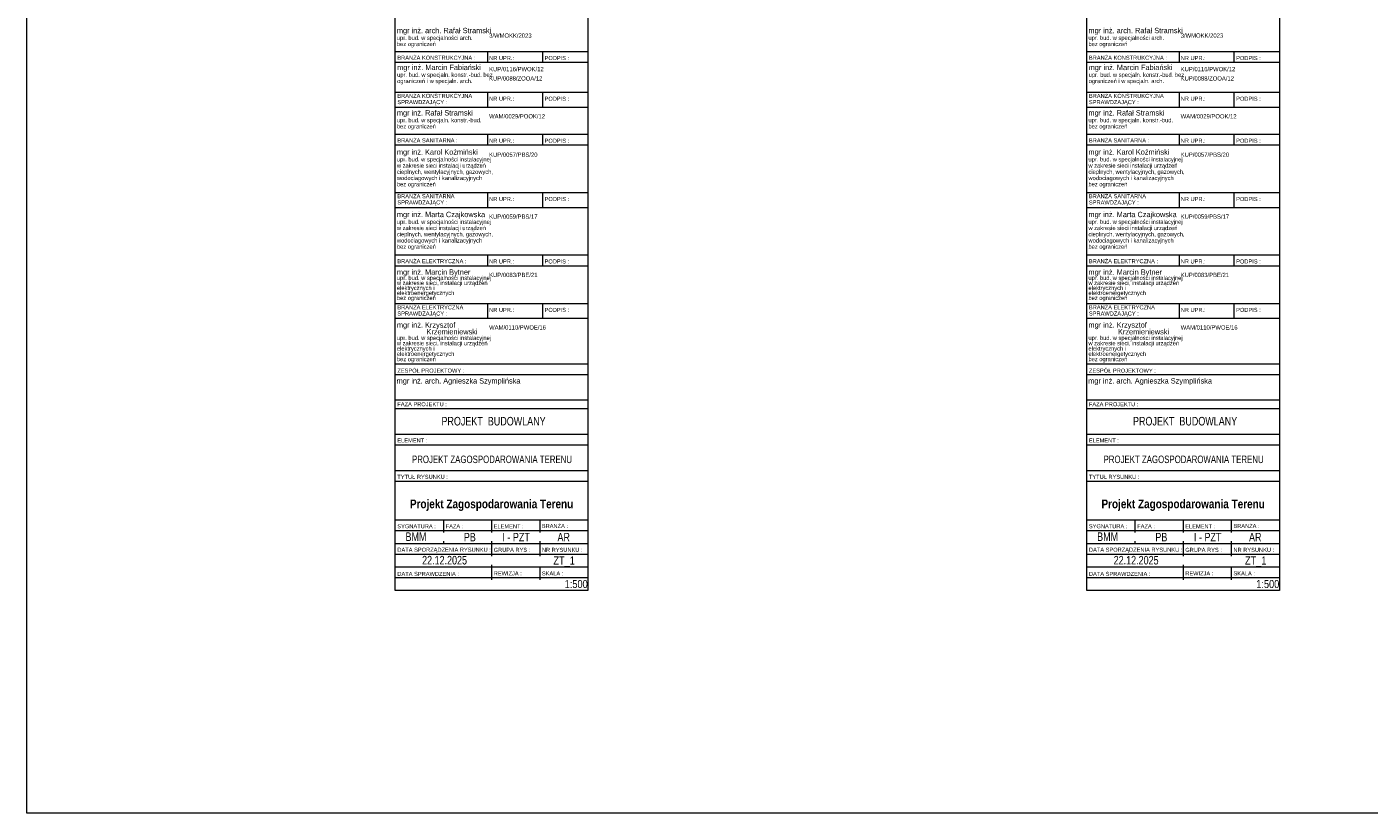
# Model space of a CAD drawing. Header units: centimetres. Extents: x -29333 to 403204, y -464147 to 16641.
# Tile 1 of 134: x 386895 to 390907, y -464147 to -461797. Entities that reach past the tile are written whole.
import ezdxf

# ---------------------------------------------------------------- set-up
doc = ezdxf.new("R2010")
doc.units = ezdxf.units.CM
doc.header["$MEASUREMENT"] = 0
doc.layers.add('810-G Ogólne', color=7, linetype='Continuous')
doc.styles.add('GENERATED_STYLE_1', font='arial.ttf')
doc.styles.add('GENERATED_STYLE_13', font='ARIALN.TTF')
doc.styles.add('GENERATED_STYLE_14', font='ARIALNB.TTF')
doc.styles.add('GENERATED_STYLE_15', font='ARIALUNI.TTF')

msp = doc.modelspace()

# ---------------------------------------------------------------- linework, layer by layer
at = {"color": 7, "linetype": 'Continuous', "lineweight": 13}
for p, q in [((387996.1, -461870.9), (388572.1, -461870.9)), ((388272.4, -461870.9), (388272.4, -461902.9)), ((388436.1, -461870.9), (388436.1, -461902.9)), ((390063.2, -461870.9), (390639.2, -461870.9)), ((390339.5, -461870.9), (390339.5, -461902.9)), ((390503.2, -461870.9), (390503.2, -461902.9)), ((387996.1, -461902.9), (388572.1, -461902.9)), ((390063.2, -461902.9), (390639.2, -461902.9)), ((387996.1, -461992.3), (388572.1, -461992.3)), ((388272.4, -461992.3), (388272.4, -462036.6)), ((388436.1, -461992.3), (388436.1, -462036.6)), ((390063.2, -461992.3), (390639.2, -461992.3)), ((390339.5, -461992.3), (390339.5, -462036.6)), ((390503.2, -461992.3), (390503.2, -462036.6)), ((387996.1, -462036.6), (388572.1, -462036.6)), ((390063.2, -462036.6), (390639.2, -462036.6)), ((387996.1, -462117.9), (388572.1, -462117.9)), ((388272.4, -462117.9), (388272.4, -462149.9)), ((388436.1, -462117.9), (388436.1, -462149.9)), ((390063.2, -462117.9), (390639.2, -462117.9)), ((390339.5, -462117.9), (390339.5, -462149.9)), ((390503.2, -462117.9), (390503.2, -462149.9)), ((387996.1, -462149.9), (388572.1, -462149.9)), ((390063.2, -462149.9), (390639.2, -462149.9)), ((387996.1, -462292.1), (388572.1, -462292.1)), ((388272.4, -462292.1), (388272.4, -462336.4)), ((388436.1, -462292.1), (388436.1, -462336.4)), ((390063.2, -462292.1), (390639.2, -462292.1)), ((390339.5, -462292.1), (390339.5, -462336.4)), ((390503.2, -462292.1), (390503.2, -462336.4)), ((387996.1, -462336.4), (388572.1, -462336.4)), ((390063.2, -462336.4), (390639.2, -462336.4)), ((387996.1, -462478.7), (388572.1, -462478.7)), ((388272.4, -462478.7), (388272.4, -462510.7)), ((388436.1, -462478.7), (388436.1, -462510.7)), ((390063.2, -462478.7), (390639.2, -462478.7)), ((390339.5, -462478.7), (390339.5, -462510.7)), ((390503.2, -462478.7), (390503.2, -462510.7)), ((387996.1, -462510.7), (388572.1, -462510.7)), ((390063.2, -462510.7), (390639.2, -462510.7)), ((387996.1, -462623.4), (388572.1, -462623.4)), ((388272.4, -462623.4), (388272.4, -462667.7)), ((388436.1, -462623.4), (388436.1, -462667.7)), ((390063.2, -462623.4), (390639.2, -462623.4)), ((390339.5, -462623.4), (390339.5, -462667.7)), ((390503.2, -462623.4), (390503.2, -462667.7)), ((387996.1, -462667.7), (388572.1, -462667.7)), ((390063.2, -462667.7), (390639.2, -462667.7)), ((387996.1, -462804), (388572.1, -462804)), ((390063.2, -462804), (390639.2, -462804)), ((387996.1, -462836), (388572.1, -462836)), ((390063.2, -462836), (390639.2, -462836)), ((387996.1, -462911.5), (388572.1, -462911.5)), ((387996.1, -462911.5), (388572.1, -462911.5)), ((390063.2, -462911.5), (390639.2, -462911.5)), ((390063.2, -462911.5), (390639.2, -462911.5)), ((387996.1, -462937.1), (388572.1, -462937.1)), ((390063.2, -462937.1), (390639.2, -462937.1)), ((387996.1, -463013.9), (388572.1, -463013.9)), ((387996.1, -463045.9), (388572.1, -463045.9)), ((390063.2, -463013.9), (390639.2, -463013.9)), ((390063.2, -463045.9), (390639.2, -463045.9)), ((387996.1, -463122.7), (388572.1, -463122.7)), ((390063.2, -463122.7), (390639.2, -463122.7)), ((387996.1, -463154.7), (388572.1, -463154.7)), ((390063.2, -463154.7), (390639.2, -463154.7)), ((387996.1, -463269.9), (388572.1, -463269.9)), ((388140.1, -463269.9), (388140.1, -463308.4)), ((388284.1, -463269.9), (388284.1, -463308.4)), ((388428.1, -463269.9), (388428.1, -463308.4)), ((390063.2, -463269.9), (390639.2, -463269.9)), ((390207.2, -463269.9), (390207.2, -463308.4)), ((390351.2, -463269.9), (390351.2, -463308.4)), ((390495.2, -463269.9), (390495.2, -463308.4)), ((387996.1, -463302), (388572.1, -463302)), ((390063.2, -463302), (390639.2, -463302)), ((387996.1, -463340.4), (388572.1, -463340.4)), ((388140.1, -463334), (388140.1, -463340.4)), ((388284.1, -463334), (388284.1, -463378.8)), ((388428.1, -463334), (388428.1, -463378.8)), ((390063.2, -463340.4), (390639.2, -463340.4)), ((390207.2, -463334), (390207.2, -463340.4)), ((390351.2, -463334), (390351.2, -463378.8)), ((390495.2, -463334), (390495.2, -463378.8)), ((387996.1, -463372.4), (388572.1, -463372.4)), ((388284.1, -463404.4), (388284.1, -463449.2)), ((390063.2, -463372.4), (390639.2, -463372.4)), ((390351.2, -463404.4), (390351.2, -463449.2)), ((387996.1, -463410.8), (388572.1, -463410.8)), ((387996.1, -463442.8), (388572.1, -463442.8)), ((388428.1, -463410.8), (388428.1, -463449.2)), ((390063.2, -463410.8), (390639.2, -463410.8)), ((390063.2, -463442.8), (390639.2, -463442.8)), ((390495.2, -463410.8), (390495.2, -463449.2))]:
    msp.add_line(p, q, dxfattribs=at)
at = {"color": 7, "linetype": 'Continuous', "lineweight": 13, "flags": 128}
for points in [[(387996.1, -460109.4), (388572.1, -460109.4), (388572.1, -463481.2), (387996.1, -463481.2)], [(390063.2, -460109.4), (390639.2, -460109.4), (390639.2, -463481.2), (390063.2, -463481.2)]]:
    msp.add_lwpolyline(points, close=True, dxfattribs=at)
at = {"layer": '810-G Ogólne', "color": 1, "linetype": 'Continuous', "lineweight": 13, "flags": 128}
msp.add_lwpolyline([(386895, -459757.4), (403203.7, -459757.4), (403203.7, -464146.6), (386895, -464146.6)], close=True, dxfattribs=at)

# ---------------------------------------------------------------- texts
at = {"color": 7, "linetype": 'Continuous', "lineweight": 13, "attachment_point": 4, "style": 'GENERATED_STYLE_1'}
for s, insert, char_height, line_spacing_factor in [('\\A1;{\\W0.900000x;\\pql;\\fArial|b0|i0|c238|p38;mgr inż. arch. Rafał Stramski  \\P\\pql;\\fArial|b0|i0|c238|p38;\\H0.781250x;upr. bud. w specjalności arch. \\P\\pql;\\fArial|b0|i0|c238|p38;bez ograniczeń}', (388001.1, -461829.1), 16, 0.887335), ('\\A1;{\\W0.900000x;\\pql;\\fArial|b0|i0|c238|p38;mgr inż. arch. Rafał Stramski  \\P\\pql;\\fArial|b0|i0|c238|p38;\\H0.781250x;upr. bud. w specjalności arch. \\P\\pql;\\fArial|b0|i0|c238|p38;bez ograniczeń}', (390068.2, -461829.1), 16, 0.887335), ('\\A1;{\\pql;\\fArial|b0|i0|c238|p38;BRANŻA \\fArial|b0|i0|c238|p38;KONSTRUKCYJNA\\P\\pql;\\fArial|b0|i0|c238|p38;SPRAWDZAJĄCY :}', (388002.5, -462014.3), 12.16, 0.918851), ('\\A1;{\\pql;\\fArial|b0|i0|c238|p38;BRANŻA \\fArial|b0|i0|c238|p38;KONSTRUKCYJNA\\P\\pql;\\fArial|b0|i0|c238|p38;SPRAWDZAJĄCY :}', (390069.6, -462014.3), 12.16, 0.918851), ('\\A1;{\\W0.900000x;\\pql;\\fArial|b0|i0|c238|p38;mgr inż. Rafał Stramski  \\P\\pql;\\fArial|b0|i0|c238|p38;\\H0.781250x;upr. bud. w specjaln. konstr.-bud. \\P\\pql;\\fArial|b0|i0|c238|p38;bez ograniczeń}', (388001.1, -462075.1), 16, 0.888553), ('\\A1;{\\W0.900000x;\\pql;\\fArial|b0|i0|c238|p38;mgr inż. Rafał Stramski  \\P\\pql;\\fArial|b0|i0|c238|p38;\\H0.781250x;upr. bud. w specjaln. konstr.-bud. \\P\\pql;\\fArial|b0|i0|c238|p38;bez ograniczeń}', (390068.2, -462075.1), 16, 0.888553), ('\\A1;{\\pql;\\fArial|b0|i0|c238|p38;BRANŻA SANITARNA\\P\\pql;\\fArial|b0|i0|c238|p38;SPRAWDZAJĄCY :}', (388002.5, -462314.1), 12.16, 0.918851), ('\\A1;{\\pql;\\fArial|b0|i0|c238|p38;BRANŻA SANITARNA\\P\\pql;\\fArial|b0|i0|c238|p38;SPRAWDZAJĄCY :}', (390069.6, -462314.1), 12.16, 0.918851), ('\\A1;{\\pql;\\fArial|b0|i0|c238|p38;BRANŻA ELEKTRYCZNA\\P\\pql;\\fArial|b0|i0|c238|p38;SPRAWDZAJĄCY :}', (388002.5, -462646.1), 12.16, 0.918851), ('\\A1;{\\pql;\\fArial|b0|i0|c238|p38;BRANŻA ELEKTRYCZNA\\P\\pql;\\fArial|b0|i0|c238|p38;SPRAWDZAJĄCY :}', (390069.6, -462646.1), 12.16, 0.918851)]:
    msp.add_mtext(s, dxfattribs=dict(at, insert=insert, char_height=char_height, line_spacing_factor=line_spacing_factor))
at = {"color": 7, "linetype": 'Continuous', "lineweight": 13}
for s, insert, char_height, attachment_point, style in [('\\A1;{\\W0.900000x;\\pql;\\fArial|b0|i0|c238|p38;3/WMOKK/2023}', (388276.8, -461823), 12.8, 4, 'GENERATED_STYLE_1'), ('\\A1;{\\W0.900000x;\\pql;\\fArial|b0|i0|c238|p38;3/WMOKK/2023}', (390343.9, -461823), 12.8, 4, 'GENERATED_STYLE_1'), ('\\A1;{\\pql;\\fArial|b0|i0|c238|p38;BRANŻA KONSTRUKCYJNA :}', (388002.5, -461889.3), 12.16, 4, 'GENERATED_STYLE_1'), ('\\A1;{\\pql;\\fArial|b0|i0|c238|p38;BRANŻA KONSTRUKCYJNA :}', (390069.6, -461889.3), 12.16, 4, 'GENERATED_STYLE_1'), ('\\A1;{\\W0.900000x;\\pql;\\fArial|b0|i0|c238|p38;KUP/0116/PWOK/12}', (388276.8, -461923.3), 12.8, 4, 'GENERATED_STYLE_1'), ('\\A1;{\\pql;\\fArial|b0|i0|c238|p38;NR UPR.:}', (388276.8, -461890.3), 12.16, 4, 'GENERATED_STYLE_1'), ('\\A1;{\\pql;\\fArial|b0|i0|c238|p38;PODPIS :}', (388442.5, -461890.3), 12.16, 4, 'GENERATED_STYLE_1'), ('\\A1;{\\W0.900000x;\\pql;\\fArial|b0|i0|c238|p38;KUP/0116/PWOK/12}', (390343.9, -461923.3), 12.8, 4, 'GENERATED_STYLE_1'), ('\\A1;{\\pql;\\fArial|b0|i0|c238|p38;NR UPR.:}', (390344, -461890.3), 12.16, 4, 'GENERATED_STYLE_1'), ('\\A1;{\\pql;\\fArial|b0|i0|c238|p38;PODPIS :}', (390509.6, -461890.3), 12.16, 4, 'GENERATED_STYLE_1'), ('\\A1;{\\W0.900000x;\\pql;\\fArial|b0|i0|c238|p38;KUP/0088/ZOOA/12}', (388276.8, -461951.1), 12.8, 4, 'GENERATED_STYLE_1'), ('\\A1;{\\W0.900000x;\\pql;\\fArial|b0|i0|c238|p38;KUP/0088/ZOOA/12}', (390343.9, -461951.1), 12.8, 4, 'GENERATED_STYLE_1'), ('\\A1;{\\pql;\\fArial|b0|i0|c238|p38;NR UPR.:}', (388276.8, -462011.8), 12.16, 4, 'GENERATED_STYLE_1'), ('\\A1;{\\pql;\\fArial|b0|i0|c238|p38;PODPIS :}', (388442.5, -462011.8), 12.16, 4, 'GENERATED_STYLE_1'), ('\\A1;{\\pql;\\fArial|b0|i0|c238|p38;NR UPR.:}', (390344, -462011.8), 12.16, 4, 'GENERATED_STYLE_1'), ('\\A1;{\\pql;\\fArial|b0|i0|c238|p38;PODPIS :}', (390509.6, -462011.8), 12.16, 4, 'GENERATED_STYLE_1'), ('\\A1;{\\W0.900000x;\\pql;\\fArial|b0|i0|c238|p38;WAM/0029/POOK/12}', (388276.8, -462064.3), 12.8, 4, 'GENERATED_STYLE_1'), ('\\A1;{\\W0.900000x;\\pql;\\fArial|b0|i0|c238|p38;WAM/0029/POOK/12}', (390343.9, -462064.3), 12.8, 4, 'GENERATED_STYLE_1'), ('\\A1;{\\pql;\\fArial|b0|i0|c238|p38;BRANŻA SANITARNA :}', (388002.5, -462136.3), 12.16, 4, 'GENERATED_STYLE_1'), ('\\A1;{\\pql;\\fArial|b0|i0|c238|p38;NR UPR.:}', (388276.8, -462137.3), 12.16, 4, 'GENERATED_STYLE_1'), ('\\A1;{\\pql;\\fArial|b0|i0|c238|p38;PODPIS :}', (388442.5, -462137.3), 12.16, 4, 'GENERATED_STYLE_1'), ('\\A1;{\\pql;\\fArial|b0|i0|c238|p38;BRANŻA SANITARNA :}', (390069.6, -462136.3), 12.16, 4, 'GENERATED_STYLE_1'), ('\\A1;{\\pql;\\fArial|b0|i0|c238|p38;NR UPR.:}', (390344, -462137.3), 12.16, 4, 'GENERATED_STYLE_1'), ('\\A1;{\\pql;\\fArial|b0|i0|c238|p38;PODPIS :}', (390509.6, -462137.3), 12.16, 4, 'GENERATED_STYLE_1'), ('\\A1;{\\W0.900000x;\\pql;\\fArial Unicode MS|b0|i0|c0|p34;KUP/0057/PBS/20}', (388276.8, -462179), 12.8, 4, 'GENERATED_STYLE_15'), ('\\A1;{\\W0.900000x;\\pql;\\fArial Unicode MS|b0|i0|c0|p34;KUP/0057/PBS/20}', (390343.9, -462179), 12.8, 4, 'GENERATED_STYLE_15'), ('\\A1;{\\pql;\\fArial|b0|i0|c238|p38;NR UPR.:}', (388276.8, -462311.6), 12.16, 4, 'GENERATED_STYLE_1'), ('\\A1;{\\pql;\\fArial|b0|i0|c238|p38;PODPIS :}', (388442.5, -462311.6), 12.16, 4, 'GENERATED_STYLE_1'), ('\\A1;{\\pql;\\fArial|b0|i0|c238|p38;NR UPR.:}', (390344, -462311.6), 12.16, 4, 'GENERATED_STYLE_1'), ('\\A1;{\\pql;\\fArial|b0|i0|c238|p38;PODPIS :}', (390509.6, -462311.6), 12.16, 4, 'GENERATED_STYLE_1'), ('\\A1;{\\W0.900000x;\\pql;\\fArial|b0|i0|c238|p38;KUP/0059/PBS/17}', (388276.8, -462364.1), 12.8, 4, 'GENERATED_STYLE_1'), ('\\A1;{\\W0.900000x;\\pql;\\fArial|b0|i0|c238|p38;KUP/0059/PBS/17}', (390343.9, -462364.1), 12.8, 4, 'GENERATED_STYLE_1'), ('\\A1;{\\pql;\\fArial|b0|i0|c238|p38;BRANŻA ELEKTRYCZNA :}', (388002.5, -462497.2), 12.16, 4, 'GENERATED_STYLE_1'), ('\\A1;{\\pql;\\fArial|b0|i0|c238|p38;NR UPR.:}', (388276.8, -462498.1), 12.16, 4, 'GENERATED_STYLE_1'), ('\\A1;{\\pql;\\fArial|b0|i0|c238|p38;PODPIS :}', (388442.5, -462498.1), 12.16, 4, 'GENERATED_STYLE_1'), ('\\A1;{\\pql;\\fArial|b0|i0|c238|p38;BRANŻA ELEKTRYCZNA :}', (390069.6, -462497.2), 12.16, 4, 'GENERATED_STYLE_1'), ('\\A1;{\\pql;\\fArial|b0|i0|c238|p38;NR UPR.:}', (390344, -462498.1), 12.16, 4, 'GENERATED_STYLE_1'), ('\\A1;{\\pql;\\fArial|b0|i0|c238|p38;PODPIS :}', (390509.6, -462498.1), 12.16, 4, 'GENERATED_STYLE_1'), ('\\A1;{\\W0.900000x;\\pql;\\fArial|b0|i0|c238|p38;KUP/0083/PBE/21}', (388276.8, -462538.3), 12.8, 4, 'GENERATED_STYLE_1'), ('\\A1;{\\W0.900000x;\\pql;\\fArial|b0|i0|c238|p38;KUP/0083/PBE/21}', (390343.9, -462538.3), 12.8, 4, 'GENERATED_STYLE_1'), ('\\A1;{\\pql;\\fArial|b0|i0|c238|p38;NR UPR.:}', (388276.8, -462642.8), 12.16, 4, 'GENERATED_STYLE_1'), ('\\A1;{\\pql;\\fArial|b0|i0|c238|p38;PODPIS :}', (388442.5, -462642.8), 12.16, 4, 'GENERATED_STYLE_1'), ('\\A1;{\\pql;\\fArial|b0|i0|c238|p38;NR UPR.:}', (390344, -462642.8), 12.16, 4, 'GENERATED_STYLE_1'), ('\\A1;{\\pql;\\fArial|b0|i0|c238|p38;PODPIS :}', (390509.6, -462642.8), 12.16, 4, 'GENERATED_STYLE_1'), ('\\A1;{\\W0.900000x;\\pql;\\fArial|b0|i0|c238|p38;WAM/0110/PWOE/16}', (388276.8, -462695.3), 12.8, 4, 'GENERATED_STYLE_1'), ('\\A1;{\\W0.900000x;\\pql;\\fArial|b0|i0|c238|p38;WAM/0110/PWOE/16}', (390343.9, -462695.3), 12.8, 4, 'GENERATED_STYLE_1'), ('\\A1;{\\pql;\\fArial|b0|i0|c238|p38;ZESPÓŁ PROJEKTOWY :}', (388002.5, -462824.3), 12.16, 4, 'GENERATED_STYLE_1'), ('\\A1;{\\pql;\\fArial|b0|i0|c238|p38;ZESPÓŁ PROJEKTOWY :}', (390069.6, -462824.3), 12.16, 4, 'GENERATED_STYLE_1'), ('\\A1;{\\W0.900000x;\\pql;\\fArial|b0|i0|c238|p38;mgr inż. arch. Agnieszka Szymplińska}', (388000.4, -462857.2), 16, 4, 'GENERATED_STYLE_1'), ('\\A1;{\\W0.900000x;\\pql;\\fArial|b0|i0|c238|p38;mgr inż. arch. Agnieszka Szymplińska}', (390067.5, -462857.2), 16, 4, 'GENERATED_STYLE_1'), ('\\A1;{\\pql;\\fArial|b0|i0|c238|p38;FAZA PROJEKTU\\fArial|b0|i0|c238|p38; \\fArial|b0|i0|c238|p38;:}', (388002.4, -462924.7), 12.16, 4, 'GENERATED_STYLE_1'), ('\\A1;{\\pql;\\fArial|b0|i0|c238|p38;FAZA PROJEKTU\\fArial|b0|i0|c238|p38; \\fArial|b0|i0|c238|p38;:}', (390069.5, -462924.7), 12.16, 4, 'GENERATED_STYLE_1'), ('\\A1;{\\W0.750000x;\\pqc;\\fArial|b0|i0|c238|p38;PROJEKT  BUDOWLANY}', (388290, -462975.5), 25.6, 5, 'GENERATED_STYLE_1'), ('\\A1;{\\W0.750000x;\\pqc;\\fArial|b0|i0|c238|p38;PROJEKT  BUDOWLANY}', (390357.1, -462975.5), 25.6, 5, 'GENERATED_STYLE_1'), ('\\A1;{\\pql;\\fArial|b0|i0|c238|p38;ELEMENT\\fArial|b0|i0|c238|p38; \\fArial|b0|i0|c238|p38;:}', (388002.4, -463032.8), 12.16, 4, 'GENERATED_STYLE_1'), ('\\A1;{\\pql;\\fArial|b0|i0|c238|p38;ELEMENT\\fArial|b0|i0|c238|p38; \\fArial|b0|i0|c238|p38;:}', (390069.5, -463032.8), 12.16, 4, 'GENERATED_STYLE_1'), ('\\A1;{\\W0.750000x;\\pqc;\\fArial|b0|i0|c238|p38;PROJEKT ZAGOSPODAROWANIA TERENU}', (388285.5, -463089.5), 22.4, 5, 'GENERATED_STYLE_1'), ('\\A1;{\\W0.750000x;\\pqc;\\fArial|b0|i0|c238|p38;PROJEKT ZAGOSPODAROWANIA TERENU}', (390352.6, -463089.5), 22.4, 5, 'GENERATED_STYLE_1'), ('\\A1;{\\pql;\\fArial|b0|i0|c238|p38;TYTUŁ RYSUNKU\\fArial|b0|i0|c238|p38; \\fArial|b0|i0|c238|p38;:}', (388002.4, -463141.7), 12.16, 4, 'GENERATED_STYLE_1'), ('\\A1;{\\pql;\\fArial|b0|i0|c238|p38;TYTUŁ RYSUNKU\\fArial|b0|i0|c238|p38; \\fArial|b0|i0|c238|p38;:}', (390069.5, -463141.7), 12.16, 4, 'GENERATED_STYLE_1'), ('\\A1;\\pxqc;Projekt Zagospodarowania Terenu', (388284.1, -463243.5), 26, 8, 'GENERATED_STYLE_14'), ('\\A1;\\pxqc;Projekt Zagospodarowania Terenu', (390351.2, -463243.5), 26, 8, 'GENERATED_STYLE_14'), ('\\A1;{\\pql;\\fArial|b0|i0|c238|p38;SYGNATURA\\fArial|b0|i0|c238|p38; \\fArial|b0|i0|c238|p38;:}', (388002.4, -463289.4), 12.16, 4, 'GENERATED_STYLE_1'), ('\\A1;{\\pql;\\fArial|b0|i0|c238|p38;FAZA\\fArial|b0|i0|c238|p38; \\fArial|b0|i0|c238|p38;:}', (388146.9, -463289.5), 12.16, 4, 'GENERATED_STYLE_1'), ('\\A1;{\\pql;\\fArial|b0|i0|c238|p38;ELEMENT\\fArial|b0|i0|c238|p38; \\fArial|b0|i0|c238|p38;:}', (388290.4, -463289.5), 12.16, 4, 'GENERATED_STYLE_1'), ('\\A1;{\\pql;\\fArial|b0|i0|c238|p38;BRANŻA\\fArial|b0|i0|c238|p38; \\fArial|b0|i0|c238|p38;:}', (388434.3, -463288.4), 12.16, 4, 'GENERATED_STYLE_1'), ('\\A1;{\\pql;\\fArial|b0|i0|c238|p38;SYGNATURA\\fArial|b0|i0|c238|p38; \\fArial|b0|i0|c238|p38;:}', (390069.5, -463289.4), 12.16, 4, 'GENERATED_STYLE_1'), ('\\A1;{\\pql;\\fArial|b0|i0|c238|p38;FAZA\\fArial|b0|i0|c238|p38; \\fArial|b0|i0|c238|p38;:}', (390214, -463289.5), 12.16, 4, 'GENERATED_STYLE_1'), ('\\A1;{\\pql;\\fArial|b0|i0|c238|p38;ELEMENT\\fArial|b0|i0|c238|p38; \\fArial|b0|i0|c238|p38;:}', (390357.5, -463289.5), 12.16, 4, 'GENERATED_STYLE_1'), ('\\A1;{\\pql;\\fArial|b0|i0|c238|p38;BRANŻA\\fArial|b0|i0|c238|p38; \\fArial|b0|i0|c238|p38;:}', (390501.4, -463288.4), 12.16, 4, 'GENERATED_STYLE_1'), ('\\A1;{\\W0.750000x;\\pqc;\\fArial|b0|i0|c238|p38;BMM}', (388058.2, -463320.5), 25.6, 5, 'GENERATED_STYLE_1'), ('\\A1;{\\W0.750000x;\\pqc;\\fArial|b0|i0|c238|p38;PB}', (388219, -463321.8), 25.6, 5, 'GENERATED_STYLE_1'), ('\\A1;{\\W0.750000x;\\pqc;\\fArial|b0|i0|c238|p38;I - PZT}', (388357.5, -463321.8), 25.6, 5, 'GENERATED_STYLE_1'), ('\\A1;{\\W0.750000x;\\pqc;\\fArial|b0|i0|c238|p38;AR}', (388499.7, -463321.8), 25.6, 5, 'GENERATED_STYLE_1'), ('\\A1;{\\W0.750000x;\\pqc;\\fArial|b0|i0|c238|p38;BMM}', (390125.4, -463320.5), 25.6, 5, 'GENERATED_STYLE_1'), ('\\A1;{\\W0.750000x;\\pqc;\\fArial|b0|i0|c238|p38;PB}', (390286.1, -463321.8), 25.6, 5, 'GENERATED_STYLE_1'), ('\\A1;{\\W0.750000x;\\pqc;\\fArial|b0|i0|c238|p38;I - PZT}', (390424.6, -463321.8), 25.6, 5, 'GENERATED_STYLE_1'), ('\\A1;{\\W0.750000x;\\pqc;\\fArial|b0|i0|c238|p38;AR}', (390566.8, -463321.8), 25.6, 5, 'GENERATED_STYLE_1'), ('\\A1;{\\pql;\\fArial|b0|i0|c238|p38;DATA \\fArial|b0|i0|c238|p38;SPORZĄDZENIA RYSUNKU \\fArial|b0|i0|c238|p38;:}', (388002.5, -463361.3), 12.16, 4, 'GENERATED_STYLE_1'), ('\\A1;{\\pql;\\fArial|b0|i0|c238|p38;GRUPA RYS :}', (388290.5, -463359.9), 12.16, 4, 'GENERATED_STYLE_1'), ('\\A1;{\\pql;\\fArial|b0|i0|c238|p38;NR RYSUNKU \\fArial|b0|i0|c238|p38;:}', (388434.5, -463359.9), 12.16, 4, 'GENERATED_STYLE_1'), ('\\A1;{\\pql;\\fArial|b0|i0|c238|p38;DATA \\fArial|b0|i0|c238|p38;SPORZĄDZENIA RYSUNKU \\fArial|b0|i0|c238|p38;:}', (390069.6, -463361.3), 12.16, 4, 'GENERATED_STYLE_1'), ('\\A1;{\\pql;\\fArial|b0|i0|c238|p38;GRUPA RYS :}', (390357.6, -463359.9), 12.16, 4, 'GENERATED_STYLE_1'), ('\\A1;{\\pql;\\fArial|b0|i0|c238|p38;NR RYSUNKU \\fArial|b0|i0|c238|p38;:}', (390501.6, -463359.9), 12.16, 4, 'GENERATED_STYLE_1'), ('\\A1;{\\W0.750000x;\\pqc;\\fArial|b0|i0|c238|p38;22.12.2025}', (388143.6, -463390.9), 25.6, 5, 'GENERATED_STYLE_1'), ('\\A1;\\pxqc,t25.00517,34.49392;ZT_1', (388501, -463379.6), 24, 2, 'GENERATED_STYLE_13'), ('\\A1;{\\W0.750000x;\\pqc;\\fArial|b0|i0|c238|p38;22.12.2025}', (390210.7, -463390.9), 25.6, 5, 'GENERATED_STYLE_1'), ('\\A1;\\pxqc,t25.00517,34.49392;ZT_1', (390568.1, -463379.6), 24, 2, 'GENERATED_STYLE_13'), ('\\A1;{\\pql;\\fArial|b0|i0|c238|p38;DATA \\fArial|b0|i0|c238|p38;SPRAWDZENIA \\fArial|b0|i0|c238|p38;:}', (388002.5, -463431.7), 12.16, 4, 'GENERATED_STYLE_1'), ('\\A1;{\\pql;\\fArial|b0|i0|c238|p38;REWIZJA \\fArial|b0|i0|c238|p38;:}', (388290.5, -463430.2), 12.16, 4, 'GENERATED_STYLE_1'), ('\\A1;{\\pql;\\fArial|b0|i0|c238|p38;SKALA :}', (388434.5, -463430.3), 12.16, 4, 'GENERATED_STYLE_1'), ('\\A1;{\\pql;\\fArial|b0|i0|c238|p38;DATA \\fArial|b0|i0|c238|p38;SPRAWDZENIA \\fArial|b0|i0|c238|p38;:}', (390069.6, -463431.7), 12.16, 4, 'GENERATED_STYLE_1'), ('\\A1;{\\pql;\\fArial|b0|i0|c238|p38;REWIZJA \\fArial|b0|i0|c238|p38;:}', (390357.6, -463430.2), 12.16, 4, 'GENERATED_STYLE_1'), ('\\A1;{\\pql;\\fArial|b0|i0|c238|p38;SKALA :}', (390501.6, -463430.3), 12.16, 4, 'GENERATED_STYLE_1'), ('\\A1;\\pxqc;1:500', (388537.1, -463474.3), 24, 8, 'GENERATED_STYLE_13'), ('\\A1;\\pxqc;1:500', (390604.2, -463474.3), 24, 8, 'GENERATED_STYLE_13')]:
    msp.add_mtext(s, dxfattribs=dict(at, insert=insert, char_height=char_height, attachment_point=attachment_point, style=style))
at = {"color": 7, "linetype": 'Continuous', "lineweight": 13, "char_height": 16, "attachment_point": 4, "style": 'GENERATED_STYLE_1'}
for s, insert, width, line_spacing_factor in [('\\A1;{\\W0.900000x;\\pql;\\fArial|b0|i0|c238|p38;mgr inż. Marcin Fabiański\\P\\pql;\\fArial|b0|i0|c238|p38;\\H0.781250x;upr. bud. w specjaln. konstr.-bud. bez ograniczeń i w specjaln. arch.}', (388001.8, -461939.5), 294.279, 0.892313), ('\\A1;{\\W0.900000x;\\pql;\\fArial|b0|i0|c238|p38;mgr inż. Marcin Fabiański\\P\\pql;\\fArial|b0|i0|c238|p38;\\H0.781250x;upr. bud. w specjaln. konstr.-bud. bez ograniczeń i w specjaln. arch.}', (390068.9, -461939.5), 294.279, 0.892313), ('\\A1;{\\W0.900000x;\\pql;\\fArial|b0|i0|c238|p38;mgr inż. Karol Koźmiński  \\P\\pql;\\fArial|b0|i0|c238|p38;\\H0.781250x;upr. bud. w specjalności instalacyjnej \\P\\pql;\\fArial|b0|i0|c238|p38;w zakresie sieci instalacji urządzeń cieplnych, wentylacyjnych, gazowych, wodociagowych i kanalizacyjnych\\P\\pql;\\fArial|b0|i0|c238|p38;bez ograniczeń}', (388001.1, -462220.1), 264.267, 0.891635), ('\\A1;{\\W0.900000x;\\pql;\\fArial|b0|i0|c238|p38;mgr inż. Karol Koźmiński  \\P\\pql;\\fArial|b0|i0|c238|p38;\\H0.781250x;upr. bud. w specjalności instalacyjnej \\P\\pql;\\fArial|b0|i0|c238|p38;w zakresie sieci instalacji urządzeń cieplnych, wentylacyjnych, gazowych, wodociagowych i kanalizacyjnych\\P\\pql;\\fArial|b0|i0|c238|p38;bez ograniczeń}', (390068.2, -462220.1), 264.267, 0.891635), ('\\A1;{\\W0.900000x;\\pql;\\fArial|b0|i0|c238|p38;mgr inż. Marta Czajkowska\\P\\pql;\\fArial|b0|i0|c238|p38;\\H0.781250x;upr. bud. w specjalności instalacyjnej \\P\\pql;\\fArial|b0|i0|c238|p38;w zakresie sieci instalacji urządzeń cieplnych, wentylacyjnych, gazowych, wodociagowych i kanalizacyjnych\\P\\pql;\\fArial|b0|i0|c238|p38;bez ograniczeń}', (388001.1, -462406.7), 270.251, 0.890102), ('\\A1;{\\W0.900000x;\\pql;\\fArial|b0|i0|c238|p38;mgr inż. Marta Czajkowska\\P\\pql;\\fArial|b0|i0|c238|p38;\\H0.781250x;upr. bud. w specjalności instalacyjnej \\P\\pql;\\fArial|b0|i0|c238|p38;w zakresie sieci instalacji urządzeń cieplnych, wentylacyjnych, gazowych, wodociagowych i kanalizacyjnych\\P\\pql;\\fArial|b0|i0|c238|p38;bez ograniczeń}', (390068.2, -462406.7), 270.251, 0.890102), ('\\A1;{\\W0.900000x;\\pql;\\fArial|b0|i0|c238|p38;mgr inż. Marcin Bytner \\P\\pql;\\fArial|b0|i0|c238|p38;\\H0.781250x;upr. bud. w specjalności \\fArial|b0|i0|c238|p38;instalacyjnej w zakresie sieci, instalacji urządzeń elektrycznych i elektroenergetycznych \\fArial|b0|i0|c238|p38;\\H1.029412x; \\P\\pql;\\fArial|b0|i0|c238|p38;\\H0.971429x;bez ograniczeń}', (388001.1, -462569.4), 258.518, 0.718), ('\\A1;{\\W0.900000x;\\pql;\\fArial|b0|i0|c238|p38;mgr inż. Marcin Bytner \\P\\pql;\\fArial|b0|i0|c238|p38;\\H0.781250x;upr. bud. w specjalności \\fArial|b0|i0|c238|p38;instalacyjnej w zakresie sieci, instalacji urządzeń elektrycznych i elektroenergetycznych \\fArial|b0|i0|c238|p38;\\H1.029412x; \\P\\pql;\\fArial|b0|i0|c238|p38;\\H0.971429x;bez ograniczeń}', (390068.2, -462569.4), 258.518, 0.718), ('\\A1;{\\W0.900000x;\\pql;\\fArial|b0|i0|c238|p38;mgr inż. Krzysztof \\P\\pql;\\fArial|b0|i0|c238|p38;^I    Krzemieniewski \\P\\pql;\\fArial|b0|i0|c238|p38;\\H0.781250x;upr. bud. w specjalności \\fArial|b0|i0|c238|p38;instalacyjnej w zakresie sieci, instalacji urządzeń elektrycznych i elektroenergetycznych \\fArial|b0|i0|c238|p38;\\H1.029412x; \\P\\pql;\\fArial|b0|i0|c238|p38;\\H0.971429x;bez ograniczeń}', (388001.1, -462739.8), 261.152, 0.75978), ('\\A1;{\\W0.900000x;\\pql;\\fArial|b0|i0|c238|p38;mgr inż. Krzysztof \\P\\pql;\\fArial|b0|i0|c238|p38;^I    Krzemieniewski \\P\\pql;\\fArial|b0|i0|c238|p38;\\H0.781250x;upr. bud. w specjalności \\fArial|b0|i0|c238|p38;instalacyjnej w zakresie sieci, instalacji urządzeń elektrycznych i elektroenergetycznych \\fArial|b0|i0|c238|p38;\\H1.029412x; \\P\\pql;\\fArial|b0|i0|c238|p38;\\H0.971429x;bez ograniczeń}', (390068.2, -462739.8), 261.152, 0.75978)]:
    msp.add_mtext(s, dxfattribs=dict(at, insert=insert, width=width, line_spacing_factor=line_spacing_factor))

doc.saveas('drawing.dxf')
